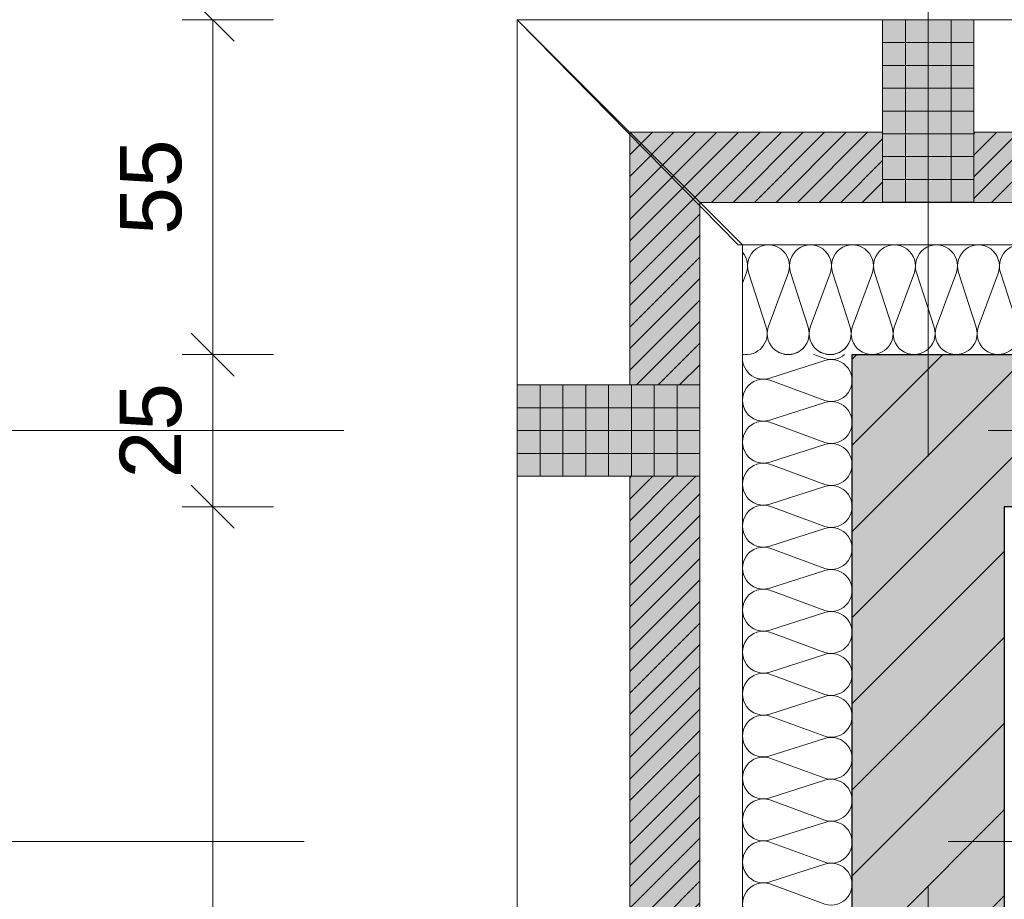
# Model space of a CAD drawing. Header units: metres. Extents: x -45 to 152, y -127 to 99.
# Tile 244 of 256: x -40.64 to -39.02, y -0.77 to 0.68. Entities that reach past the tile are written whole.
import ezdxf

# ---------------------------------------------------------------- set-up
doc = ezdxf.new("R2010")
doc.units = ezdxf.units.M
doc.header["$PDMODE"] = 1
doc.header["$PDSIZE"] = -2
doc.linetypes.add('Achsen 01', pattern=[5.291531, 3.175, -1.058062, 0.352704, -0.705764])
doc.layers.get('0').update_dxf_attribs({"lineweight": 25})
for name, color, linetype, lineweight in [('013_Beton und Stahlbetonarbeiten-330 Außenwände', 7, 'Continuous', 25), ('014_Fassadenarbeiten-330 Betonfertigteile vertikal', 7, 'Continuous', 9), ('014_Fassadenarbeiten-330 Filtermauerwerk 11.5cm', 7, 'Continuous', 9), ('014_Fassadenarbeiten-330 Mauerwerk 11.5cm', 7, 'Continuous', 9), ('_GRU (2D)', 7, 'Continuous', 9), ('_OG 2 (2D)', 7, 'Continuous', 9), ('AV1-Schnitt Achsen', 7, 'Achsen 01', 18), ('Bemaßung-Bemaßung', 7, 'Continuous', 9)]:
    doc.layers.add(name, color=color, linetype=linetype, lineweight=lineweight)
for name, color, linetype, lineweight, true_color in [('014_Fassadenarbeiten-000 Aufsicht Betonfertigteile', 7, 'Continuous', 9, 0xc0c0c0), ('014_Fassadenarbeiten-330 mineralische Dämmung', 7, 'Continuous', 9, 0x666666), ('AV1-Achsen', 1, 'Achsen 01', 18, 0xff0000)]:
    doc.layers.add(name, color=color, linetype=linetype, lineweight=lineweight, true_color=true_color)
doc.layers.get('0').freeze()
doc.styles.add('Arial', font='arial.ttf')
doc.dimstyles.new('COE 50', dxfattribs={"dimtxt": 126.090495, "dimasz": 0.001414, "dimexe": 0.001, "dimexo": 0.01, "dimgap": 0.001, "dimtad": 1, "dimdec": 3, "dimtxsty": 'Arial', "dimblk": 'VW_SLASH-4', "dimblk1": 'VW_SLASH-4', "dimblk2": 'VW_SLASH-4', "dimcen": 0, "dimadec": 3, "dimazin": 0, "dimtfac": 0.8, "dimtdec": 3, "dimtix": 1, "dimtmove": 0, "dimatfit": 0, "dimldrblk": 'VW_SLASH-3', "dimfxl": 0.002, "dimfxlon": 1, "dimfrac": 2, "dimtolj": 1, "dimarcsym": 0})
pattern_1 = [(45, (0, 0), (0.01767767, -0.01767767), [])]
pattern_2 = [(-90, (0, 0), (0.0375, 0), [])]
pattern_3 = [(0, (0, 0), (2e-18, -0.0375), [])]

# ---------------------------------------------------------------- blocks, each defined once
blk = doc.blocks.new('Group-187')
at = {"layer": '014_Fassadenarbeiten-330 mineralische Dämmung', "transparency": 33554687, "flags": 128}
for points in [[(-0.8101, 39.41, -1.372995), (-0.7445, 39.41), (-0.7778, 39.32, 1.372583), (-0.7122, 39.32), (-0.7412, 39.41, -1.372995), (-0.6756, 39.41), (-0.7089, 39.32, 1.372583), (-0.6433, 39.32), (-0.6722, 39.41, -1.372995), (-0.6066, 39.41), (-0.6399, 39.32, 1.372583), (-0.5743, 39.32), (-0.6033, 39.41, -1.372995), (-0.5377, 39.41), (-0.571, 39.32, 1.372583), (-0.5054, 39.32), (-0.5343, 39.41, -1.372995), (-0.4688, 39.41), (-0.502, 39.32, 1.372583), (-0.4365, 39.32), (-0.4654, 39.41, -1.372995), (-0.3998, 39.41), (-0.4331, 39.32, 1.372583), (-0.3675, 39.32), (-0.3964, 39.41, -1.372995), (-0.3309, 39.41), (-0.3641, 39.32, 1.372583), (-0.2986, 39.32), (-0.3275, 39.41, -1.372995), (-0.2619, 39.41), (-0.2952, 39.32, 1.372583), (-0.2296, 39.32), (-0.2585, 39.41, -1.372995), (-0.193, 39.41), (-0.2263, 39.32, 1.372583), (-0.1607, 39.32), (-0.1896, 39.41, -1.372995), (-0.124, 39.41), (-0.1573, 39.32, 1.372583), (-0.0917, 39.32), (-0.1207, 39.41, -1.372995), (-0.0551, 39.41), (-0.0884, 39.32, 1.372583), (-0.0228, 39.32), (-0.0517, 39.41, -1.372995), (0.0139, 39.41), (-0.0194, 39.32, 1.372583), (0.0462, 39.32), (0.0172, 39.41, -1.372995), (0.0828, 39.41)], [(-0.0884, 39.32, 0.324435), (-0.0758, 39.2816, 0.324435), (-0.0354, 39.2816, 0.324435), (-0.0228, 39.32), (-0.0228, 39.32), (-0.0517, 39.41, -0.324488), (-0.0392, 39.4485), (-0.0392, 39.4485, -0.324488), (0.0013, 39.4485), (0.0013, 39.4485, -0.324488), (0.0139, 39.41), (0.0139, 39.41), (-0.0194, 39.32), (-0.0194, 39.32, 0.324435), (-0.0069, 39.2816, 0.324435), (0.0336, 39.2816, 0.324435), (0.0462, 39.32), (0.0462, 39.32), (0.0172, 39.41), (0.0172, 39.41, -0.324488), (0.0298, 39.4485), (0.0298, 39.4485, -0.324488), (0.0702, 39.4485), (0.0702, 39.4485, -0.324488), (0.0828, 39.41), (0.0495, 39.32, 0.324435), (0.0621, 39.2816, 0.324435), (0.1025, 39.2816, 0.324435), (0.1151, 39.32), (0.0862, 39.41, -0.565574), (0.125, 39.4545)], [(0.125, 39.2872), (0.125, 39.2872, -0.259426), (0.1185, 39.32), (0.125, 39.3377)]]:
    blk.add_lwpolyline(points, format="xyb", dxfattribs=at)
blk = doc.blocks.new('Group-188')
at = {"layer": '014_Fassadenarbeiten-330 mineralische Dämmung', "transparency": 33554687}
blk.add_blockref('Group-187', (0, 0), dxfattribs=at)
blk = doc.blocks.new('Parametric Object-25')
at = {"layer": '014_Fassadenarbeiten-330 mineralische Dämmung', "color": 7, "transparency": 33554687}
blk.add_blockref('Group-188', (0, 0), dxfattribs=at)
at = {"layer": '014_Fassadenarbeiten-330 mineralische Dämmung', "color": 0, "flags": 1}
for tag in ['IFC_UUID', 'instanceID', 'prm0_name', 'prm0_type', 'prm0_value', 'prm1_name', 'prm1_type', 'prm1_value', 'prm2_name', 'prm2_type', 'prm2_value', 'prm3_name', 'prm3_type', 'prm3_value', 'prm4_name', 'prm4_type', 'prm4_value', 'prm5_name', 'prm5_type', 'prm5_value', 'prm6_name', 'prm6_type', 'prm6_value']:
    blk.add_attdef(tag, (-39.4645, -5.4048), '', height=0.00018, dxfattribs=at)
blk = doc.blocks.new('Group-190')
at = {"layer": '014_Fassadenarbeiten-330 mineralische Dämmung', "transparency": 33554687, "flags": 128}
for points in [[(0.26, 39.2416), (0.26, 39.2416, 0.324435), (0.2984, 39.2542, 0.324435), (0.2984, 39.2946, 0.324435), (0.26, 39.3072), (0.26, 39.3072), (0.17, 39.2783), (0.17, 39.2783, -0.324488), (0.1315, 39.2908), (0.1315, 39.2908, -0.324488), (0.1315, 39.3313), (0.1315, 39.3313, -0.324488), (0.17, 39.3438), (0.17, 39.3438), (0.26, 39.3106), (0.26, 39.3106, 0.324435), (0.2984, 39.3231, 0.324435), (0.2984, 39.3636, 0.324435), (0.26, 39.3761), (0.26, 39.3761), (0.17, 39.3472), (0.17, 39.3472, -0.324488), (0.1315, 39.3598), (0.1315, 39.3598, -0.324488), (0.1315, 39.4002), (0.1315, 39.4002, -0.324488), (0.17, 39.4128), (0.17, 39.4128), (0.26, 39.3795), (0.26, 39.3795, 0.324435), (0.2984, 39.3921, 0.324435), (0.2984, 39.4325, 0.324435), (0.26, 39.4451), (0.26, 39.4451), (0.17, 39.4161, -0.565891), (0.1255, 39.455)], [(0.2929, 39.455), (0.2929, 39.455, -0.259815), (0.26, 39.4484), (0.26, 39.4484), (0.2423, 39.455)], [(0.26, 38.9658, 1.372583), (0.26, 39.0314), (0.17, 39.0025, -1.372995), (0.17, 39.068), (0.26, 39.0348, 1.372583), (0.26, 39.1003), (0.17, 39.0714, -1.372995), (0.17, 39.137), (0.26, 39.1037, 1.372583), (0.26, 39.1693), (0.17, 39.1404, -1.372995), (0.17, 39.2059), (0.26, 39.1727, 1.372583), (0.26, 39.2382), (0.17, 39.2093, -1.372995), (0.17, 39.2749), (0.26, 39.2416, 1.372583), (0.26, 39.3072), (0.17, 39.2783, -1.372995), (0.17, 39.3438), (0.26, 39.3106, 1.372583), (0.26, 39.3761), (0.17, 39.3472, -1.372995), (0.17, 39.4128)]]:
    blk.add_lwpolyline(points, format="xyb", dxfattribs=at)
blk = doc.blocks.new('Group-191')
at = {"layer": '014_Fassadenarbeiten-330 mineralische Dämmung', "transparency": 33554687}
blk.add_blockref('Group-190', (0, 0), dxfattribs=at)
blk = doc.blocks.new('Parametric Object-26')
at = {"layer": '014_Fassadenarbeiten-330 mineralische Dämmung', "color": 7, "transparency": 33554687}
blk.add_blockref('Group-191', (0, 0), dxfattribs=at)
at = {"layer": '014_Fassadenarbeiten-330 mineralische Dämmung', "color": 0, "flags": 1}
for tag in ['IFC_UUID', 'instanceID', 'prm0_name', 'prm0_type', 'prm0_value', 'prm1_name', 'prm1_type', 'prm1_value', 'prm2_name', 'prm2_type', 'prm2_value', 'prm3_name', 'prm3_type', 'prm3_value', 'prm4_name', 'prm4_type', 'prm4_value', 'prm5_name', 'prm5_type', 'prm5_value', 'prm6_name', 'prm6_type', 'prm6_value']:
    blk.add_attdef(tag, (-39.455, 0.1154), '', height=0.00018, dxfattribs=at)
blk = doc.blocks.new('VW_SLASH-4')
at = {"color": 0, "linetype": 'ByBlock', "lineweight": -2, "transparency": 16777216}
blk.add_line((0, 0), (-1, 0), dxfattribs=at)
at = {"color": 0, "linetype": 'Continuous', "lineweight": 15, "transparency": 16777216, "flags": 128}
blk.add_lwpolyline([(0.5, 0.5), (-0.5, -0.5)], dxfattribs=at)
blk = doc.blocks.new('*D442')
at = {"layer": 'Bemaßung-Bemaßung', "color": 0, "lineweight": -2}
for p, q in [((-42.725, 0), (-42.875, 0)), ((-42.825, -21.5293), (-42.825, -0.0707)), ((-42.725, -21.6), (-42.875, -21.6))]:
    blk.add_line(p, q, dxfattribs=at)
at = {"layer": 'Defpoints', "color": 0}
for p in [(-39.15, 0), (-42.825, 0), (-39.15, -21.6)]:
    blk.add_point(p, dxfattribs=at)
at = {"layer": 'Bemaßung-Bemaßung', "color": 0, "lineweight": -2, "xscale": 0.070693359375, "yscale": 0.070693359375, "zscale": 0.070693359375}
for p, rotation in [((-42.825, 0), 90), ((-42.825, -21.6), 270)]:
    blk.add_blockref('VW_SLASH-4', p, dxfattribs=dict(at, rotation=rotation))
at = {"layer": 'Bemaßung-Bemaßung', "color": 0, "insert": (-42.9659, -10.8), "char_height": 0.15131, "attachment_point": 5, "rotation": 90, "style": 'Arial'}
blk.add_mtext('\\A1;21,60', dxfattribs=at)
blk = doc.blocks.new('VW_SLASH-3')
at = {"color": 0, "linetype": 'ByBlock', "lineweight": -2, "transparency": 16777216}
blk.add_line((0, 0), (-1, 0), dxfattribs=at)
at = {"color": 0, "linetype": 'Continuous', "lineweight": 15, "transparency": 16777216, "flags": 128}
blk.add_lwpolyline([(0.5, 0.5), (-0.5, -0.5)], dxfattribs=at)
blk = doc.blocks.new('*D443')
at = {"layer": 'Bemaßung-Bemaßung', "color": 0, "lineweight": -2}
for p, q in [((-42.225, 0), (-42.375, 0)), ((-42.325, -5.3293), (-42.325, -0.0707)), ((-42.225, -5.4), (-42.375, -5.4))]:
    blk.add_line(p, q, dxfattribs=at)
at = {"layer": 'Defpoints', "color": 0}
for p in [(-39.15, 0), (-42.325, 0), (-39.15, -5.4)]:
    blk.add_point(p, dxfattribs=at)
at = {"layer": 'Bemaßung-Bemaßung', "color": 0, "lineweight": -2, "xscale": 0.070693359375, "yscale": 0.070693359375, "zscale": 0.070693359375}
for p, rotation in [((-42.325, 0), 90), ((-42.325, -5.4), 270)]:
    blk.add_blockref('VW_SLASH-4', p, dxfattribs=dict(at, rotation=rotation))
at = {"layer": 'Bemaßung-Bemaßung', "color": 0, "insert": (-42.4356, -2.7), "char_height": 0.10087, "attachment_point": 5, "rotation": 90, "style": 'Arial'}
blk.add_mtext('\\A1;5,40', dxfattribs=at)
blk = doc.blocks.new('*D448')
at = {"layer": 'Bemaßung-Bemaßung', "color": 0, "lineweight": -2}
for p, q in [((-39.825, 3.075), (-39.825, 3.225)), ((0.675, 3.075), (0.675, 3.225)), ((-39.7543, 3.175), (0.6043, 3.175))]:
    blk.add_line(p, q, dxfattribs=at)
at = {"layer": 'Defpoints', "color": 0}
for p in [(0.675, 3.175), (-39.825, 0), (0.675, 0)]:
    blk.add_point(p, dxfattribs=at)
at = {"layer": 'Bemaßung-Bemaßung', "color": 0, "lineweight": -2, "xscale": 0.070693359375, "yscale": 0.070693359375, "zscale": 0.070693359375, "rotation": 180}
blk.add_blockref('VW_SLASH-4', (-39.825, 3.175), dxfattribs=at)
at = {"layer": 'Bemaßung-Bemaßung', "color": 0, "lineweight": -2, "xscale": 0.070693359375, "yscale": 0.070693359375, "zscale": 0.070693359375}
blk.add_blockref('VW_SLASH-4', (0.675, 3.175), dxfattribs=at)
at = {"layer": 'Bemaßung-Bemaßung', "color": 0, "insert": (-19.575, 3.2856), "char_height": 0.10087, "attachment_point": 5, "style": 'Arial'}
blk.add_mtext('\\A1;40,50', dxfattribs=at)
blk = doc.blocks.new('*D449')
at = {"layer": 'Bemaßung-Bemaßung', "color": 0, "lineweight": -2}
for p, q in [((-39.15, 3.575), (-39.15, 3.725)), ((-33.75, 3.575), (-33.75, 3.725)), ((-33.8207, 3.675), (-39.0793, 3.675))]:
    blk.add_line(p, q, dxfattribs=at)
at = {"layer": 'Defpoints', "color": 0}
for p in [(-39.15, 3.675), (-39.15, 0), (-33.75, 0)]:
    blk.add_point(p, dxfattribs=at)
at = {"layer": 'Bemaßung-Bemaßung', "color": 0, "lineweight": -2, "xscale": 0.070693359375, "yscale": 0.070693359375, "zscale": 0.070693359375, "rotation": 180}
blk.add_blockref('VW_SLASH-4', (-39.15, 3.675), dxfattribs=at)
at = {"layer": 'Bemaßung-Bemaßung', "color": 0, "lineweight": -2, "xscale": 0.070693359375, "yscale": 0.070693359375, "zscale": 0.070693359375}
blk.add_blockref('VW_SLASH-4', (-33.75, 3.675), dxfattribs=at)
at = {"layer": 'Bemaßung-Bemaßung', "color": 0, "insert": (-36.45, 3.7856), "char_height": 0.10087, "attachment_point": 5, "style": 'Arial'}
blk.add_mtext('\\A1;5,40', dxfattribs=at)
blk = doc.blocks.new('*D456')
at = {"layer": 'Bemaßung-Bemaßung', "color": 0, "lineweight": -2}
for p, q in [((-39.15, 4.075), (-39.15, 4.225)), ((0, 4.075), (0, 4.225)), ((-39.0793, 4.175), (-0.0707, 4.175))]:
    blk.add_line(p, q, dxfattribs=at)
at = {"layer": 'Defpoints', "color": 0}
for p in [(0, 4.175), (-39.15, 0), (0, 0)]:
    blk.add_point(p, dxfattribs=at)
at = {"layer": 'Bemaßung-Bemaßung', "color": 0, "lineweight": -2, "xscale": 0.070693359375, "yscale": 0.070693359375, "zscale": 0.070693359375, "rotation": 180}
blk.add_blockref('VW_SLASH-4', (-39.15, 4.175), dxfattribs=at)
at = {"layer": 'Bemaßung-Bemaßung', "color": 0, "lineweight": -2, "xscale": 0.070693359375, "yscale": 0.070693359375, "zscale": 0.070693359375}
blk.add_blockref('VW_SLASH-4', (0, 4.175), dxfattribs=at)
at = {"layer": 'Bemaßung-Bemaßung', "color": 0, "insert": (-19.575, 4.3159), "char_height": 0.15131, "attachment_point": 5, "style": 'Arial'}
blk.add_mtext('\\A1;39,15', dxfattribs=at)
blk = doc.blocks.new('*D619')
at = {"layer": 'Bemaßung-Bemaßung', "color": 0, "linetype": 'Continuous', "lineweight": -2}
for p, q in [((-39.64, 2.575), (-39.64, 2.725)), ((-39.225, 2.575), (-39.225, 2.725)), ((-39.5693, 2.675), (-39.2957, 2.675))]:
    blk.add_line(p, q, dxfattribs=at)
at = {"layer": 'Defpoints', "color": 0}
for p in [(-39.225, 2.675), (-39.225, 0.675), (-39.64, 0.49)]:
    blk.add_point(p, dxfattribs=at)
at = {"layer": 'Bemaßung-Bemaßung', "color": 0, "lineweight": -2, "xscale": 0.070693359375, "yscale": 0.070693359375, "zscale": 0.070693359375, "rotation": 180}
blk.add_blockref('VW_SLASH-4', (-39.64, 2.675), dxfattribs=at)
at = {"layer": 'Bemaßung-Bemaßung', "color": 0, "lineweight": -2, "xscale": 0.070693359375, "yscale": 0.070693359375, "zscale": 0.070693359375}
blk.add_blockref('VW_SLASH-4', (-39.225, 2.675), dxfattribs=at)
at = {"layer": 'Bemaßung-Bemaßung', "color": 0, "insert": (-39.4325, 2.7924), "char_height": 0.100872, "attachment_point": 5, "style": 'Arial'}
blk.add_mtext('\\A1;41\\S5^ ;', dxfattribs=at)
blk = doc.blocks.new('*D620')
at = {"layer": 'Bemaßung-Bemaßung', "color": 0, "linetype": 'Continuous', "lineweight": -2}
for p, q in [((-39.825, 2.575), (-39.825, 2.725)), ((-39.64, 2.575), (-39.64, 2.725)), ((-39.8957, 2.675), (-39.9664, 2.675)), ((-39.825, 2.675), (-39.64, 2.675)), ((-39.5693, 2.675), (-39.4986, 2.675))]:
    blk.add_line(p, q, dxfattribs=at)
at = {"layer": 'Defpoints', "color": 0}
for p in [(-39.64, 2.675), (-39.64, 0.49), (-39.825, 0.075)]:
    blk.add_point(p, dxfattribs=at)
at = {"layer": 'Bemaßung-Bemaßung', "color": 0, "lineweight": -2, "xscale": 0.070693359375, "yscale": 0.070693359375, "zscale": 0.070693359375}
blk.add_blockref('VW_SLASH-4', (-39.825, 2.675), dxfattribs=at)
at = {"layer": 'Bemaßung-Bemaßung', "color": 0, "lineweight": -2, "xscale": 0.070693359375, "yscale": 0.070693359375, "zscale": 0.070693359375, "rotation": 180}
blk.add_blockref('VW_SLASH-4', (-39.64, 2.675), dxfattribs=at)
at = {"layer": 'Bemaßung-Bemaßung', "color": 0, "insert": (-39.936, 2.806), "char_height": 0.100872, "attachment_point": 5, "style": 'Arial'}
blk.add_mtext('\\A1;18\\S5^ ;', dxfattribs=at)
blk = doc.blocks.new('*D654')
at = {"layer": 'Bemaßung-Bemaßung', "color": 0, "linetype": 'Continuous', "lineweight": -2}
for p, q in [((-41.225, -0.075), (-41.375, -0.075)), ((-41.325, -0.1457), (-41.325, -1.2043)), ((-41.225, -1.275), (-41.375, -1.275))]:
    blk.add_line(p, q, dxfattribs=at)
at = {"layer": 'Defpoints', "color": 0}
for p in [(-39.825, -0.075), (-41.325, -1.275), (-39.825, -1.275)]:
    blk.add_point(p, dxfattribs=at)
at = {"layer": 'Bemaßung-Bemaßung', "color": 0, "lineweight": -2, "xscale": 0.070693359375, "yscale": 0.070693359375, "zscale": 0.070693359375}
for p, rotation in [((-41.325, -0.075), 90), ((-41.325, -1.275), 270)]:
    blk.add_blockref('VW_SLASH-4', p, dxfattribs=dict(at, rotation=rotation))
at = {"layer": 'Bemaßung-Bemaßung', "color": 0, "insert": (-41.4356, -0.675), "char_height": 0.10087, "attachment_point": 5, "rotation": 90, "style": 'Arial'}
blk.add_mtext('\\A1;1,20', dxfattribs=at)
blk = doc.blocks.new('*D655')
at = {"layer": 'Bemaßung-Bemaßung', "color": 0, "linetype": 'Continuous', "lineweight": -2}
for p, q in [((-41.325, 0.1457), (-41.325, 0.2164)), ((-41.225, 0.075), (-41.375, 0.075)), ((-41.325, 0.075), (-41.325, -0.075)), ((-41.225, -0.075), (-41.375, -0.075)), ((-41.325, -0.1457), (-41.325, -0.2164))]:
    blk.add_line(p, q, dxfattribs=at)
at = {"layer": 'Defpoints', "color": 0}
for p in [(-39.825, 0.075), (-41.325, -0.075), (-39.825, -0.075)]:
    blk.add_point(p, dxfattribs=at)
at = {"layer": 'Bemaßung-Bemaßung', "color": 0, "lineweight": -2, "xscale": 0.070693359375, "yscale": 0.070693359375, "zscale": 0.070693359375}
for p, rotation in [((-41.325, 0.075), 270), ((-41.325, -0.075), 90)]:
    blk.add_blockref('VW_SLASH-4', p, dxfattribs=dict(at, rotation=rotation))
at = {"layer": 'Bemaßung-Bemaßung', "color": 0, "insert": (-41.6045, 0), "char_height": 0.10087, "attachment_point": 5, "rotation": 90, "style": 'Arial'}
blk.add_mtext('\\A1;15', dxfattribs=at)
blk = doc.blocks.new('*D656')
at = {"layer": 'Bemaßung-Bemaßung', "color": 0, "linetype": 'Continuous', "lineweight": -2}
for p, q in [((-41.225, 0.49), (-41.375, 0.49)), ((-41.325, 0.4193), (-41.325, 0.1457)), ((-41.225, 0.075), (-41.375, 0.075))]:
    blk.add_line(p, q, dxfattribs=at)
at = {"layer": 'Defpoints', "color": 0}
for p in [(-39.64, 0.49), (-41.325, 0.075), (-39.825, 0.075)]:
    blk.add_point(p, dxfattribs=at)
at = {"layer": 'Bemaßung-Bemaßung', "color": 0, "lineweight": -2, "xscale": 0.070693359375, "yscale": 0.070693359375, "zscale": 0.070693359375}
for p, rotation in [((-41.325, 0.49), 90), ((-41.325, 0.075), 270)]:
    blk.add_blockref('VW_SLASH-4', p, dxfattribs=dict(at, rotation=rotation))
at = {"layer": 'Bemaßung-Bemaßung', "color": 0, "insert": (-41.4424, 0.2825), "char_height": 0.100872, "attachment_point": 5, "rotation": 90, "style": 'Arial'}
blk.add_mtext('\\A1;41\\S5^ ;', dxfattribs=at)
blk = doc.blocks.new('*D657')
at = {"layer": 'Bemaßung-Bemaßung', "color": 0, "linetype": 'Continuous', "lineweight": -2}
for p, q in [((-41.325, 0.7457), (-41.325, 0.8164)), ((-41.225, 0.675), (-41.375, 0.675)), ((-41.325, 0.675), (-41.325, 0.49)), ((-41.225, 0.49), (-41.375, 0.49)), ((-41.325, 0.4193), (-41.325, 0.3486))]:
    blk.add_line(p, q, dxfattribs=at)
at = {"layer": 'Defpoints', "color": 0}
for p in [(-39.225, 0.675), (-41.325, 0.49), (-39.64, 0.49)]:
    blk.add_point(p, dxfattribs=at)
at = {"layer": 'Bemaßung-Bemaßung', "color": 0, "lineweight": -2, "xscale": 0.070693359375, "yscale": 0.070693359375, "zscale": 0.070693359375}
for p, rotation in [((-41.325, 0.675), 270), ((-41.325, 0.49), 90)]:
    blk.add_blockref('VW_SLASH-4', p, dxfattribs=dict(at, rotation=rotation))
at = {"layer": 'Bemaßung-Bemaßung', "color": 0, "insert": (-41.456, 0.786), "char_height": 0.100872, "attachment_point": 5, "rotation": 90, "style": 'Arial'}
blk.add_mtext('\\A1;18\\S5^ ;', dxfattribs=at)
blk = doc.blocks.new('*D687')
at = {"layer": 'Bemaßung-Bemaßung', "color": 0, "linetype": 'Continuous', "lineweight": -2}
for p, q in [((-40.225, -0.125), (-40.375, -0.125)), ((-40.325, -0.1957), (-40.325, -1.9543)), ((-40.225, -2.025), (-40.375, -2.025))]:
    blk.add_line(p, q, dxfattribs=at)
at = {"layer": 'Defpoints', "color": 0}
for p in [(-39.025, -0.125), (-40.325, -2.025), (-39.025, -2.025)]:
    blk.add_point(p, dxfattribs=at)
at = {"layer": 'Bemaßung-Bemaßung', "color": 0, "lineweight": -2, "xscale": 0.070693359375, "yscale": 0.070693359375, "zscale": 0.070693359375}
for p, rotation in [((-40.325, -0.125), 90), ((-40.325, -2.025), 270)]:
    blk.add_blockref('VW_SLASH-4', p, dxfattribs=dict(at, rotation=rotation))
at = {"layer": 'Bemaßung-Bemaßung', "color": 0, "insert": (-40.4356, -1.075), "char_height": 0.10087, "attachment_point": 5, "rotation": 90, "style": 'Arial'}
blk.add_mtext('\\A1;1,90', dxfattribs=at)
blk = doc.blocks.new('*D688')
at = {"layer": 'Bemaßung-Bemaßung', "color": 0, "linetype": 'Continuous', "lineweight": -2}
for p, q in [((-40.225, 0.125), (-40.375, 0.125)), ((-40.325, 0.0543), (-40.325, -0.0543)), ((-40.225, -0.125), (-40.375, -0.125))]:
    blk.add_line(p, q, dxfattribs=at)
at = {"layer": 'Defpoints', "color": 0}
for p in [(-39.275, 0.125), (-40.325, -0.125), (-39.025, -0.125)]:
    blk.add_point(p, dxfattribs=at)
at = {"layer": 'Bemaßung-Bemaßung', "color": 0, "lineweight": -2, "xscale": 0.070693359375, "yscale": 0.070693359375, "zscale": 0.070693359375}
for p, rotation in [((-40.325, 0.125), 90), ((-40.325, -0.125), 270)]:
    blk.add_blockref('VW_SLASH-4', p, dxfattribs=dict(at, rotation=rotation))
at = {"layer": 'Bemaßung-Bemaßung', "color": 0, "insert": (-40.4265, 0), "char_height": 0.10087, "attachment_point": 5, "rotation": 90, "style": 'Arial'}
blk.add_mtext('\\A1;25', dxfattribs=at)
blk = doc.blocks.new('*D689')
at = {"layer": 'Bemaßung-Bemaßung', "color": 0, "linetype": 'Continuous', "lineweight": -2}
for p, q in [((-40.225, 0.675), (-40.375, 0.675)), ((-40.325, 0.6043), (-40.325, 0.1957)), ((-40.225, 0.125), (-40.375, 0.125))]:
    blk.add_line(p, q, dxfattribs=at)
at = {"layer": 'Defpoints', "color": 0}
for p in [(-39.225, 0.675), (-40.325, 0.125), (-39.275, 0.125)]:
    blk.add_point(p, dxfattribs=at)
at = {"layer": 'Bemaßung-Bemaßung', "color": 0, "lineweight": -2, "xscale": 0.070693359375, "yscale": 0.070693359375, "zscale": 0.070693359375}
for p, rotation in [((-40.325, 0.675), 90), ((-40.325, 0.125), 270)]:
    blk.add_blockref('VW_SLASH-4', p, dxfattribs=dict(at, rotation=rotation))
at = {"layer": 'Bemaßung-Bemaßung', "color": 0, "insert": (-40.4263, 0.4), "char_height": 0.10087, "attachment_point": 5, "rotation": 90, "style": 'Arial'}
blk.add_mtext('\\A1;55', dxfattribs=at)
blk = doc.blocks.new('*D698')
at = {"layer": 'Bemaßung-Bemaßung', "color": 0, "lineweight": -2}
for p, q in [((-39.825, 1.575), (-39.825, 1.725)), ((-39.275, 1.575), (-39.275, 1.725)), ((-39.3457, 1.675), (-39.7543, 1.675))]:
    blk.add_line(p, q, dxfattribs=at)
at = {"layer": 'Defpoints', "color": 0}
for p in [(-39.825, 1.675), (-39.825, 0.675), (-39.275, 0.125)]:
    blk.add_point(p, dxfattribs=at)
at = {"layer": 'Bemaßung-Bemaßung', "color": 0, "lineweight": -2, "xscale": 0.070693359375, "yscale": 0.070693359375, "zscale": 0.070693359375, "rotation": 180}
blk.add_blockref('VW_SLASH-4', (-39.825, 1.675), dxfattribs=at)
at = {"layer": 'Bemaßung-Bemaßung', "color": 0, "lineweight": -2, "xscale": 0.070693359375, "yscale": 0.070693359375, "zscale": 0.070693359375}
blk.add_blockref('VW_SLASH-4', (-39.275, 1.675), dxfattribs=at)
at = {"layer": 'Bemaßung-Bemaßung', "color": 0, "insert": (-39.55, 1.7763), "char_height": 0.10087, "attachment_point": 5, "style": 'Arial'}
blk.add_mtext('\\A1;55', dxfattribs=at)
blk = doc.blocks.new('*D699')
at = {"layer": 'Bemaßung-Bemaßung', "color": 0, "lineweight": -2}
for p, q in [((-39.275, 1.575), (-39.275, 1.725)), ((-39.025, 1.575), (-39.025, 1.725)), ((-39.0957, 1.675), (-39.2043, 1.675))]:
    blk.add_line(p, q, dxfattribs=at)
at = {"layer": 'Defpoints', "color": 0}
for p in [(-39.275, 1.675), (-39.275, 0.125), (-39.025, -0.125)]:
    blk.add_point(p, dxfattribs=at)
at = {"layer": 'Bemaßung-Bemaßung', "color": 0, "lineweight": -2, "xscale": 0.070693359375, "yscale": 0.070693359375, "zscale": 0.070693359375, "rotation": 180}
blk.add_blockref('VW_SLASH-4', (-39.275, 1.675), dxfattribs=at)
at = {"layer": 'Bemaßung-Bemaßung', "color": 0, "lineweight": -2, "xscale": 0.070693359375, "yscale": 0.070693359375, "zscale": 0.070693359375}
blk.add_blockref('VW_SLASH-4', (-39.025, 1.675), dxfattribs=at)
at = {"layer": 'Bemaßung-Bemaßung', "color": 0, "insert": (-39.15, 1.7765), "char_height": 0.10087, "attachment_point": 5, "style": 'Arial'}
blk.add_mtext('\\A1;25', dxfattribs=at)
blk = doc.blocks.new('*D700')
at = {"layer": 'Bemaßung-Bemaßung', "color": 0, "lineweight": -2}
for p, q in [((-39.025, 1.575), (-39.025, 1.725)), ((-35.175, 1.575), (-35.175, 1.725)), ((-35.2457, 1.675), (-38.9543, 1.675))]:
    blk.add_line(p, q, dxfattribs=at)
at = {"layer": 'Defpoints', "color": 0}
for p in [(-39.025, 1.675), (-39.025, -0.125), (-35.175, -0.125)]:
    blk.add_point(p, dxfattribs=at)
at = {"layer": 'Bemaßung-Bemaßung', "color": 0, "lineweight": -2, "xscale": 0.070693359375, "yscale": 0.070693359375, "zscale": 0.070693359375, "rotation": 180}
blk.add_blockref('VW_SLASH-4', (-39.025, 1.675), dxfattribs=at)
at = {"layer": 'Bemaßung-Bemaßung', "color": 0, "lineweight": -2, "xscale": 0.070693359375, "yscale": 0.070693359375, "zscale": 0.070693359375}
blk.add_blockref('VW_SLASH-4', (-35.175, 1.675), dxfattribs=at)
at = {"layer": 'Bemaßung-Bemaßung', "color": 0, "insert": (-37.1, 1.7856), "char_height": 0.10087, "attachment_point": 5, "style": 'Arial'}
blk.add_mtext('\\A1;3,85', dxfattribs=at)
blk = doc.blocks.new('*D707')
at = {"layer": 'Bemaßung-Bemaßung', "color": 0, "lineweight": -2}
for p, q in [((-39.275, 2.075), (-39.275, 2.225)), ((-18.775, 2.075), (-18.775, 2.225)), ((-18.8457, 2.175), (-39.2043, 2.175))]:
    blk.add_line(p, q, dxfattribs=at)
at = {"layer": 'Defpoints', "color": 0}
for p in [(-39.275, 2.175), (-39.275, 0.125), (-18.775, -0.125)]:
    blk.add_point(p, dxfattribs=at)
at = {"layer": 'Bemaßung-Bemaßung', "color": 0, "lineweight": -2, "xscale": 0.070693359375, "yscale": 0.070693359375, "zscale": 0.070693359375, "rotation": 180}
blk.add_blockref('VW_SLASH-4', (-39.275, 2.175), dxfattribs=at)
at = {"layer": 'Bemaßung-Bemaßung', "color": 0, "lineweight": -2, "xscale": 0.070693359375, "yscale": 0.070693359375, "zscale": 0.070693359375}
blk.add_blockref('VW_SLASH-4', (-18.775, 2.175), dxfattribs=at)
at = {"layer": 'Bemaßung-Bemaßung', "color": 0, "insert": (-29.025, 2.2856), "char_height": 0.10087, "attachment_point": 5, "style": 'Arial'}
blk.add_mtext('\\A1;20,50', dxfattribs=at)
blk = doc.blocks.new('*D730')
at = {"layer": 'Bemaßung-Bemaßung', "color": 0, "lineweight": -2}
for p, q in [((-40.725, 0.125), (-40.875, 0.125)), ((-40.825, 0.0543), (-40.825, -5.4543)), ((-40.725, -5.525), (-40.875, -5.525))]:
    blk.add_line(p, q, dxfattribs=at)
at = {"layer": 'Defpoints', "color": 0}
for p in [(-39.275, 0.125), (-40.825, -5.525), (-39.275, -5.525)]:
    blk.add_point(p, dxfattribs=at)
at = {"layer": 'Bemaßung-Bemaßung', "color": 0, "lineweight": -2, "xscale": 0.070693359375, "yscale": 0.070693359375, "zscale": 0.070693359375}
for p, rotation in [((-40.825, 0.125), 90), ((-40.825, -5.525), 270)]:
    blk.add_blockref('VW_SLASH-4', p, dxfattribs=dict(at, rotation=rotation))
at = {"layer": 'Bemaßung-Bemaßung', "color": 0, "insert": (-40.9356, -2.7), "char_height": 0.10087, "attachment_point": 5, "rotation": 90, "style": 'Arial'}
blk.add_mtext('\\A1;5,65', dxfattribs=at)
blk = doc.blocks.new('Group-736')
at = {"layer": 'AV1-Achsen'}
blk.add_line((-39.15, -26.5), (-39.15, 4.9), dxfattribs=at)
blk = doc.blocks.new('Group-737')
at = {"layer": 'AV1-Achsen'}
blk.add_line((-43.2844, 0), (4.2656, 0), dxfattribs=at)
blk = doc.blocks.new('Group-744')
at = {"layer": 'AV1-Schnitt Achsen'}
blk.add_line((-43.35, -0.675), (4.2, -0.675), dxfattribs=at)
blk = doc.blocks.new('GRU (2D)')
at = {"layer": 'AV1-Achsen', "color": 7}
for name in ['Group-736', 'Group-737']:
    blk.add_blockref(name, (0, 0), dxfattribs=at)
at = {"layer": 'AV1-Schnitt Achsen', "color": 7}
blk.add_blockref('Group-744', (0, 0), dxfattribs=at)
blk = doc.blocks.new('OG 2 (2D)')
at = {"layer": '013_Beton und Stahlbetonarbeiten-330 Außenwände', "linetype": 'Continuous', "lineweight": 0, "true_color": 0xc0c0c0}
blk.add_hatch(color=9, dxfattribs=at).paths.add_polyline_path([(-39.275, 0.125), (-18.775, 0.125), (-18.775, -0.125), (-39.025, -0.125), (-39.025, -5.525), (-39.275, -5.525)])
at = {"layer": '013_Beton und Stahlbetonarbeiten-330 Außenwände', "linetype": 'Continuous', "lineweight": 13}
h = blk.add_hatch(dxfattribs=at)
h.set_pattern_fill('Stahlbeton-1', color=251, style=0, pattern_type=2)
h.set_pattern_definition([(45, (0, 0), (0.07071068, -0.07071068), [0.025, -0.025])])
h.paths.add_polyline_path([(-39.275, 0.125), (-18.775, 0.125), (-18.775, -0.125), (-39.025, -0.125), (-39.025, -5.525), (-39.275, -5.525)])
h = blk.add_hatch(dxfattribs=at)
h.set_pattern_fill('Stahlbeton', color=251, style=0, pattern_type=2)
h.set_pattern_definition([(-135, (0.03106, -0.03313), (0.07071068, -0.07071068), [])])
h.paths.add_polyline_path([(-39.275, 0.125), (-18.775, 0.125), (-18.775, -0.125), (-39.025, -0.125), (-39.025, -5.525), (-39.275, -5.525)])
at = {"layer": '014_Fassadenarbeiten-330 Betonfertigteile vertikal', "linetype": 'Continuous', "lineweight": 0}
for points in [[(-39.075, 0.675), (-39.225, 0.675), (-39.225, 0.375), (-39.075, 0.375)], [(-39.525, 0.075), (-39.525, -0.075), (-39.825, -0.075), (-39.825, 0.075)]]:
    blk.add_hatch(color=9, dxfattribs=at).paths.add_polyline_path(points)
at = {"layer": '014_Fassadenarbeiten-330 Betonfertigteile vertikal', "linetype": 'Continuous', "lineweight": 9}
h = blk.add_hatch(dxfattribs=at)
h.set_pattern_fill('Stahlbetonfertigteil', color=8, style=0, pattern_type=2)
h.set_pattern_definition(pattern_2)
h.paths.add_polyline_path([(-39.075, 0.675), (-39.225, 0.675), (-39.225, 0.375), (-39.075, 0.375)])
at = {"layer": '014_Fassadenarbeiten-330 Betonfertigteile vertikal', "linetype": 'Continuous', "lineweight": 13}
h = blk.add_hatch(dxfattribs=at)
h.set_pattern_fill('Stahlbetonfertigteil-1', color=8, style=0, pattern_type=2)
h.set_pattern_definition(pattern_3)
h.paths.add_polyline_path([(-39.075, 0.675), (-39.225, 0.675), (-39.225, 0.375), (-39.075, 0.375)])
at = {"layer": '014_Fassadenarbeiten-330 Betonfertigteile vertikal', "linetype": 'Continuous', "lineweight": 9}
h = blk.add_hatch(dxfattribs=at)
h.set_pattern_fill('Stahlbetonfertigteil', color=8, style=0, pattern_type=2)
h.set_pattern_definition(pattern_2)
h.paths.add_polyline_path([(-39.525, 0.075), (-39.525, -0.075), (-39.825, -0.075), (-39.825, 0.075)])
at = {"layer": '014_Fassadenarbeiten-330 Betonfertigteile vertikal', "linetype": 'Continuous', "lineweight": 13}
h = blk.add_hatch(dxfattribs=at)
h.set_pattern_fill('Stahlbetonfertigteil-1', color=8, style=0, pattern_type=2)
h.set_pattern_definition(pattern_3)
h.paths.add_polyline_path([(-39.525, 0.075), (-39.525, -0.075), (-39.825, -0.075), (-39.825, 0.075)])
at = {"layer": '014_Fassadenarbeiten-330 Filtermauerwerk 11.5cm', "linetype": 'Continuous', "lineweight": 0, "true_color": 0xd19783}
for points in [[(-37.875, 0.49), (-37.875, 0.375), (-39.075, 0.375), (-39.075, 0.49)], [(-39.64, -0.075), (-39.525, -0.075), (-39.525, -1.275), (-39.64, -1.275)]]:
    blk.add_hatch(color=33, dxfattribs=at).paths.add_polyline_path(points)
at = {"layer": '014_Fassadenarbeiten-330 Filtermauerwerk 11.5cm', "linetype": 'Continuous', "lineweight": 9}
h = blk.add_hatch(dxfattribs=at)
h.set_pattern_fill('Mauerwerk Münster', color=8, style=0, pattern_type=2)
h.set_pattern_definition(pattern_1)
h.paths.add_polyline_path([(-37.875, 0.49), (-37.875, 0.375), (-39.075, 0.375), (-39.075, 0.49)])
h = blk.add_hatch(dxfattribs=at)
h.set_pattern_fill('Mauerwerk Münster', color=8, style=0, pattern_type=2)
h.set_pattern_definition(pattern_1)
h.paths.add_polyline_path([(-39.64, -0.075), (-39.525, -0.075), (-39.525, -1.275), (-39.64, -1.275)])
at = {"layer": '014_Fassadenarbeiten-330 Mauerwerk 11.5cm', "linetype": 'Continuous', "lineweight": 0, "true_color": 0xd19783}
blk.add_hatch(color=33, dxfattribs=at).paths.add_polyline_path([(-39.64, 0.075), (-39.64, 0.49), (-39.225, 0.49), (-39.225, 0.375), (-39.525, 0.375), (-39.525, 0.075)])
at = {"layer": '014_Fassadenarbeiten-330 Mauerwerk 11.5cm', "linetype": 'Continuous', "lineweight": 9}
h = blk.add_hatch(dxfattribs=at)
h.set_pattern_fill('Mauerwerk Münster', color=8, style=0, pattern_type=2)
h.set_pattern_definition(pattern_1)
h.paths.add_polyline_path([(-39.64, 0.075), (-39.64, 0.49), (-39.225, 0.49), (-39.225, 0.375), (-39.525, 0.375), (-39.525, 0.075)])
at = {"layer": '013_Beton und Stahlbetonarbeiten-330 Außenwände', "flags": 128}
blk.add_lwpolyline([(-39.275, 0.125), (-18.775, 0.125), (-18.775, -0.125), (-39.025, -0.125), (-39.025, -5.525), (-39.275, -5.525)], close=True, dxfattribs=at)
at = {"layer": '014_Fassadenarbeiten-000 Aufsicht Betonfertigteile', "flags": 128}
for points in [[(-39.455, 0.305), (-39.455, -21.905), (-39.825, -22.275), (-39.825, 0.675)], [(-39.4623, 0.305), (-16.125, 0.305), (-16.125, 0.675), (-39.825, 0.675)]]:
    blk.add_lwpolyline(points, close=True, dxfattribs=at)
at = {"layer": '014_Fassadenarbeiten-330 Betonfertigteile vertikal', "flags": 128}
for points in [[(-39.075, 0.675), (-39.225, 0.675), (-39.225, 0.375), (-39.075, 0.375)], [(-39.525, 0.075), (-39.525, -0.075), (-39.825, -0.075), (-39.825, 0.075)]]:
    blk.add_lwpolyline(points, close=True, dxfattribs=at)
at = {"layer": '014_Fassadenarbeiten-330 Filtermauerwerk 11.5cm', "flags": 128}
for points in [[(-37.875, 0.49), (-37.875, 0.375), (-39.075, 0.375), (-39.075, 0.49)], [(-39.64, -0.075), (-39.525, -0.075), (-39.525, -1.275), (-39.64, -1.275)]]:
    blk.add_lwpolyline(points, close=True, dxfattribs=at)
at = {"layer": '014_Fassadenarbeiten-330 Mauerwerk 11.5cm', "flags": 128}
blk.add_lwpolyline([(-39.64, 0.075), (-39.64, 0.49), (-39.225, 0.49), (-39.225, 0.375), (-39.525, 0.375), (-39.525, 0.075)], close=True, dxfattribs=at)
at = {"layer": '014_Fassadenarbeiten-330 mineralische Dämmung', "flags": 128}
blk.add_lwpolyline([(-18.9, 0.305), (-18.9, 0.125), (-39.275, 0.125), (-39.275, -5.4), (-39.455, -5.4), (-39.455, 0.305)], close=True, dxfattribs=at)
at = {"layer": '014_Fassadenarbeiten-330 mineralische Dämmung', "rotation": 90}
for name in ['Parametric Object-26', 'Parametric Object-25']:
    blk.add_blockref(name, (0, 0), dxfattribs=at)
at = {"layer": 'Bemaßung-Bemaßung', "color": 1}
dim = blk.add_linear_dim(base=(0, 4.175), p1=(-39.15, 0), p2=(0, 0), text='39,15', dimstyle='COE 50', override={"dimtxt": 0.151309, "dimasz": 0.070693, "dimexe": 0.05, "dimgap": 0.05, "dimpost": '<>', "dimtxsty": 'Arial', "dimtmove": 2, "dimfxl": 0.1}, dxfattribs=at)
dim.commit()
dim.dimension.update_dxf_attribs({"geometry": '*D456', "text_midpoint": (-19.575, 4.3159)})
dim = blk.add_aligned_dim(p1=(-33.75, 0), p2=(-39.15, 0), distance=-3.675, text='5,40', dimstyle='COE 50', override={"dimtxt": 0.100872, "dimasz": 0.070693, "dimexe": 0.05, "dimgap": 0.05, "dimpost": '<>', "dimtxsty": 'Arial', "dimtmove": 2, "dimfxl": 0.1}, dxfattribs=at)
dim.commit()
dim.dimension.update_dxf_attribs({"geometry": '*D449', "text_midpoint": (-36.45, 3.7856)})
at = {"layer": 'Bemaßung-Bemaßung'}
for base, p1, p2, text, picture, middle in [((0.675, 3.175), (-39.825, 0), (0.675, 0), '40,50', '*D448', (-19.575, 3.2856)), ((-39.275, 2.175), (-18.775, -0.125), (-39.275, 0.125), '20,50', '*D707', (-29.025, 2.2856)), ((-39.025, 1.675), (-35.175, -0.125), (-39.025, -0.125), '3,85', '*D700', (-37.1, 1.7856)), ((-39.825, 1.675), (-39.275, 0.125), (-39.825, 0.675), '55', '*D698', (-39.55, 1.7763)), ((-39.275, 1.675), (-39.025, -0.125), (-39.275, 0.125), '25', '*D699', (-39.15, 1.7765))]:
    dim = blk.add_linear_dim(base=base, p1=p1, p2=p2, text=text, dimstyle='COE 50', override={"dimtxt": 0.100872, "dimasz": 0.070693, "dimexe": 0.05, "dimgap": 0.05, "dimpost": '<>', "dimtxsty": 'Arial', "dimtmove": 2, "dimfxl": 0.1}, dxfattribs=at)
    dim.commit()
    dim.dimension.update_dxf_attribs({"geometry": picture, "text_midpoint": middle})
at = {"layer": 'Bemaßung-Bemaßung', "linetype": 'Continuous'}
dim = blk.add_linear_dim(base=(-39.64, 2.675), p1=(-39.825, 0.075), p2=(-39.64, 0.49), text='18\\S5^ ;', dimstyle='COE 50', override={"dimtxt": 0.100872, "dimasz": 0.070693, "dimexe": 0.05, "dimgap": 0.05, "dimpost": '<>', "dimtxsty": 'Arial', "dimtix": 0, "dimtmove": 2, "dimfxl": 0.1}, dxfattribs=at)
dim.commit()
dim.dimension.update_dxf_attribs({"geometry": '*D620', "text_midpoint": (-39.936, 2.806), "dimtype": 160})
dim = blk.add_linear_dim(base=(-39.225, 2.675), p1=(-39.64, 0.49), p2=(-39.225, 0.675), text='41\\S5^ ;', dimstyle='COE 50', override={"dimtxt": 0.100872, "dimasz": 0.070693, "dimexe": 0.05, "dimgap": 0.05, "dimpost": '<>', "dimtxsty": 'Arial', "dimtmove": 2, "dimfxl": 0.1}, dxfattribs=at)
dim.commit()
dim.dimension.update_dxf_attribs({"geometry": '*D619', "text_midpoint": (-39.4325, 2.7924)})
dim = blk.add_linear_dim(base=(-41.325, 0.49), p1=(-39.225, 0.675), p2=(-39.64, 0.49), angle=270, text='18\\S5^ ;', dimstyle='COE 50', override={"dimtxt": 0.100872, "dimasz": 0.070693, "dimexe": 0.05, "dimgap": 0.05, "dimpost": '<>', "dimtxsty": 'Arial', "dimtix": 0, "dimtmove": 2, "dimfxl": 0.1}, dxfattribs=at)
dim.commit()
dim.dimension.update_dxf_attribs({"geometry": '*D657', "text_midpoint": (-41.456, 0.786), "dimtype": 160})
for base, p1, p2, text, override, picture, middle in [((-40.325, 0.125), (-39.225, 0.675), (-39.275, 0.125), '55', {"dimtxt": 0.100872, "dimasz": 0.070693, "dimexe": 0.05, "dimgap": 0.05, "dimpost": '<>', "dimtxsty": 'Arial', "dimtmove": 2, "dimfxl": 0.1}, '*D689', (-40.4263, 0.4)), ((-41.325, 0.075), (-39.64, 0.49), (-39.825, 0.075), '41\\S5^ ;', {"dimtxt": 0.100872, "dimasz": 0.070693, "dimexe": 0.05, "dimgap": 0.05, "dimpost": '<>', "dimtxsty": 'Arial', "dimtmove": 2, "dimfxl": 0.1}, '*D656', (-41.4424, 0.2825)), ((-41.325, -0.075), (-39.825, 0.075), (-39.825, -0.075), '15', {"dimtxt": 0.100872, "dimasz": 0.070693, "dimexe": 0.05, "dimgap": 0.05, "dimpost": '<>', "dimtxsty": 'Arial', "dimtix": 0, "dimtmove": 2, "dimfxl": 0.1}, '*D655', (-41.6045, 0)), ((-40.325, -0.125), (-39.275, 0.125), (-39.025, -0.125), '25', {"dimtxt": 0.100872, "dimasz": 0.070693, "dimexe": 0.05, "dimgap": 0.05, "dimpost": '<>', "dimtxsty": 'Arial', "dimtmove": 2, "dimfxl": 0.1}, '*D688', (-40.4265, 0)), ((-41.325, -1.275), (-39.825, -0.075), (-39.825, -1.275), '1,20', {"dimtxt": 0.100872, "dimasz": 0.070693, "dimexe": 0.05, "dimgap": 0.05, "dimpost": '<>', "dimtxsty": 'Arial', "dimtmove": 2, "dimfxl": 0.1}, '*D654', (-41.4356, -0.675)), ((-40.325, -2.025), (-39.025, -0.125), (-39.025, -2.025), '1,90', {"dimtxt": 0.100872, "dimasz": 0.070693, "dimexe": 0.05, "dimgap": 0.05, "dimpost": '<>', "dimtxsty": 'Arial', "dimtmove": 2, "dimfxl": 0.1}, '*D687', (-40.4356, -1.075))]:
    dim = blk.add_linear_dim(base=base, p1=p1, p2=p2, angle=270, text=text, dimstyle='COE 50', override=override, dxfattribs=at)
    dim.commit()
    dim.dimension.update_dxf_attribs({"geometry": picture, "text_midpoint": middle})
at = {"layer": 'Bemaßung-Bemaßung'}
dim = blk.add_linear_dim(base=(-40.825, -5.525), p1=(-39.275, 0.125), p2=(-39.275, -5.525), angle=270, text='5,65', dimstyle='COE 50', override={"dimtxt": 0.100872, "dimasz": 0.070693, "dimexe": 0.05, "dimgap": 0.05, "dimpost": '<>', "dimtxsty": 'Arial', "dimtmove": 2, "dimfxl": 0.1}, dxfattribs=at)
dim.commit()
dim.dimension.update_dxf_attribs({"geometry": '*D730', "text_midpoint": (-40.9356, -2.7)})
at = {"layer": 'Bemaßung-Bemaßung', "color": 1}
for base, p1, text, override, picture, middle in [((-42.825, 0), (-39.15, -21.6), '21,60', {"dimtxt": 0.151309, "dimasz": 0.070693, "dimexe": 0.05, "dimgap": 0.05, "dimpost": '<>', "dimtxsty": 'Arial', "dimtmove": 2, "dimfxl": 0.1}, '*D442', (-42.9659, -10.8)), ((-42.325, 0), (-39.15, -5.4), '5,40', {"dimtxt": 0.100872, "dimasz": 0.070693, "dimexe": 0.05, "dimgap": 0.05, "dimpost": '<>', "dimtxsty": 'Arial', "dimtmove": 2, "dimfxl": 0.1}, '*D443', (-42.4356, -2.7))]:
    dim = blk.add_linear_dim(base=base, p1=p1, p2=(-39.15, 0), angle=270, text=text, dimstyle='COE 50', override=override, dxfattribs=at)
    dim.commit()
    dim.dimension.update_dxf_attribs({"geometry": picture, "text_midpoint": middle})

msp = doc.modelspace()

# ---------------------------------------------------------------- block references
at = {"layer": '_OG 2 (2D)'}
msp.add_blockref('OG 2 (2D)', (0, 0), dxfattribs=at)

# ---------------------------------------------------------------- next in the draw order: block references
at = {"layer": '_GRU (2D)'}
msp.add_blockref('GRU (2D)', (0, 0), dxfattribs=at)

doc.saveas('drawing.dxf')
